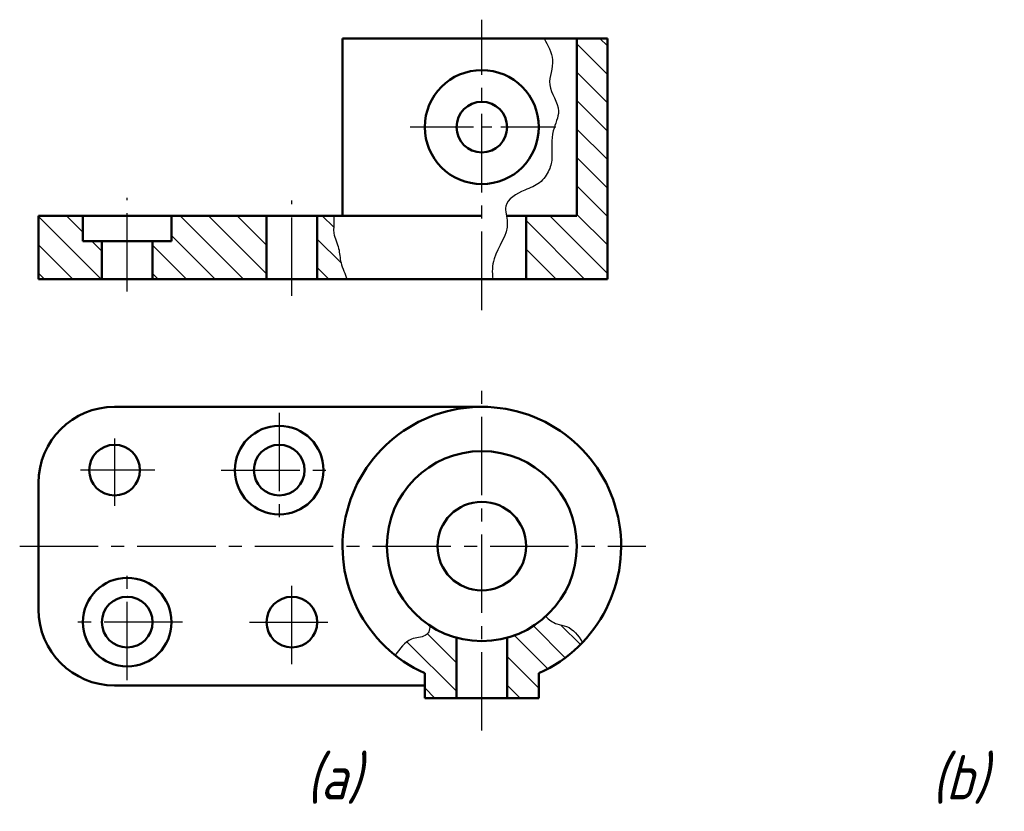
# Model space of a CAD drawing. Header units: millimetres. Extents: x 1106.3 to 1184.1, y -54.1 to 8.4.
import ezdxf

# ---------------------------------------------------------------- set-up
doc = ezdxf.new("R2010")
doc.units = ezdxf.units.MM
doc.header["$LTSCALE"] = 0.65
doc.linetypes.add('CENTER2', pattern=[28.575, 19.05, -3.175, 3.175, -3.175])
doc.layers.add('剖面线层', color=7, linetype='Continuous')
doc.layers.add('细实线层', color=7, linetype='Continuous')
for name, color, linetype, lineweight in [('文字层', 227, 'Continuous', 20), ('点画线层', 3, 'CENTER2', 25), ('粗实线层', 7, 'Continuous', 50)]:
    doc.layers.add(name, color=color, linetype=linetype, lineweight=lineweight)
doc.styles.add('工程斜体', font='gbeitc.shx', dxfattribs={"bigfont": 'gbcbig.shx'})
pattern_1 = [(135, (-1126.815, 25.128), (-1.122532, -1.122532), [])]

# ---------------------------------------------------------------- blocks, each defined once
blk = doc.blocks.new('ere')
at = {"layer": '剖面线层', "ltscale": 0.5}
h = blk.add_hatch(dxfattribs=at)
h.set_pattern_fill('ANSI31', scale=0.5, angle=90, style=0)
h.set_pattern_definition(pattern_1)
h.paths.add_polyline_path([(-15.5, 16.083), (-15.5, 18.083), (-19, 18.083), (-19, 13.083), (-14, 13.083), (-14, 16.083)])
h.paths.add_polyline_path([(-1, 13.083), (-1, 18.083), (-8.5, 18.083), (-8.5, 16.083), (-10, 16.083), (-10, 13.083)])
edge = h.paths.add_edge_path()
edge.add_line((3, 13.083), (5.329, 13.083))
edge.add_spline(control_points=[(5.329, 13.083), (5.225, 13.489), (4.78, 14.329), (4.785, 15.55), (4.207, 16.612), (4.344, 17.512), (4.308, 17.966), (4.293, 18.083)], knot_values=[1.77791, 1.77791, 1.77791, 1.77791, 3.062164, 4.21096, 5.481906, 6.495749, 6.855645, 6.855645, 6.855645, 6.855645], degree=3, periodic=0)
edge.add_line((4.293, 18.083), (3, 18.083))
edge.add_line((3, 18.083), (3, 13.083))
h.paths.add_polyline_path([(25.913, 32.083), (23.5, 32.083), (23.5, 18.083), (19.5, 18.083), (19.5, 13.083), (25.913, 13.083)])
h = blk.add_hatch(dxfattribs=at)
h.set_pattern_fill('ANSI31', scale=0.5, angle=90, style=0)
h.set_pattern_definition(pattern_1)
edge = h.paths.add_edge_path()
edge.add_line((11.5, -18.037), (11.5, -20))
edge.add_line((11.5, -20), (14, -20))
edge.add_line((14, -20), (14, -15.228))
edge.add_arc((16, -8), 7.5, 236.93916, 254.53399, ccw=False)
edge.add_spline(control_points=[(11.909, -14.286), (11.897, -14.645), (11.678, -15.199), (10.106, -15.226), (9.522, -16.114), (9.162, -16.616)], knot_values=[1.664158, 1.664158, 1.664158, 1.664158, 2.769835, 3.871153, 5.633997, 5.633997, 5.633997, 5.633997], degree=3, periodic=0)
edge.add_arc((16, -8), 11, 231.56336, 245.85226)
edge = h.paths.add_edge_path()
edge.add_arc((16, -8), 11, 294.14774, 316.26294)
edge.add_spline(control_points=[(23.948, -15.605), (23.588, -15.03), (23.072, -14.332), (21.792, -14.179), (21.301, -13.815), (21.046, -13.549)], knot_values=[1.335872, 1.335872, 1.335872, 1.335872, 3.116388, 3.901653, 5.000377, 5.000377, 5.000377, 5.000377], degree=3, periodic=0)
edge.add_arc((16, -8), 7.5, 285.46601, 312.28224, ccw=False)
edge.add_line((18, -15.228), (18, -20))
edge.add_line((18, -20), (20.5, -20))
edge.add_line((20.5, -20), (20.5, -18.037))
blk.add_open_spline([(20.912, 32.083), (21.195, 31.544), (21.95, 30.325), (20.895, 28.327), (22.466, 26.593), (21.418, 24.709), (21.605, 22.674), (21.419, 21.801), (20.666, 20.589), (19.21, 20.085), (17.545, 19.168), (18.396, 16.892), (16.843, 15.212), (16.794, 13.624), (16.87, 13.083)], degree=3, knots=[4.171662, 4.171662, 4.171662, 4.171662, 5.909871, 7.888032, 10.080891, 11.600929, 13.538281, 15.110581, 16.502676, 17.795594, 19.764547, 21.041002, 24.111914, 25.708592, 25.708592, 25.708592, 25.708592], dxfattribs=at)
at = {"layer": '点画线层', "color": 7, "ltscale": 0.5}
for p, q in [((16, 10.64), (16, 33.564)), ((-12, 12.1), (-12, 19.509)), ((1, 11.764), (1, 19.281)), ((16, -22.562), (16, 5.112)), ((0, 2.538), (0, -6.216)), ((-13, 0.507), (-13, -4.809)), ((-9.821, -2), (-15.696, -2)), ((-4.575, -2), (4.609, -2)), ((-20.491, -8), (28.937, -8)), ((-12, -18.591), (-12, -9.748)), ((1, -17.321), (1, -10.885)), ((-7.634, -14), (-16.278, -14)), ((-2.348, -14), (4.416, -14))]:
    blk.add_line(p, q, dxfattribs=at)
at = {"layer": '点画线层', "color": 7, "ltscale": 0.35}
for p, q in [((14.669, 25.083), (10.297, 25.083)), ((21.835, 25.083), (14.669, 25.083))]:
    blk.add_line(p, q, dxfattribs=at)
at = {"layer": '粗实线层', "color": 7, "ltscale": 0.5}
for p, q in [((25.913, 32.083), (5, 32.083)), ((5, 32.083), (5, 18.083)), ((23.5, 32.083), (23.5, 18.083)), ((25.913, 13.083), (25.913, 32.083)), ((-19, 13.083), (-19, 18.083)), ((-19, 18.083), (16, 18.083)), ((-15.5, 16.083), (-15.5, 18.083)), ((-8.5, 16.083), (-8.5, 18.083)), ((-1, 18.083), (-1, 13.083)), ((3, 18.083), (3, 13.083)), ((23.5, 18.083), (17.933, 18.083)), ((19.5, 13.083), (19.5, 18.083)), ((-8.5, 16.083), (-15.5, 16.083)), ((-14, 16.083), (-14, 13.083)), ((-10, 16.083), (-10, 13.083)), ((-19, 13.083), (25.913, 13.083)), ((16, 3), (-13, 3)), ((-19, -13), (-19, -3)), ((14, -20), (14, -15.228)), ((18, -20), (18, -15.228)), ((11.5, -20), (11.5, -18.037)), ((20.5, -18.037), (20.5, -20)), ((11.5, -19), (-13, -19)), ((20.5, -20), (11.5, -20))]:
    blk.add_line(p, q, dxfattribs=at)
for centre, radius in [((16, 25.083), 4.5), ((16, 25.083), 2), ((0, -2), 3.5), ((-13, -2), 2), ((0, -2), 2), ((16, -8), 7.5), ((16, -8), 3.5), ((-12, -14), 3.5), ((-12, -14), 2), ((1, -14), 2)]:
    blk.add_circle(centre, radius, dxfattribs=at)
for centre, radius, start, end in [((-13, -3), 6, 90, 180), ((16, -8), 11, 294.14774, 245.85226), ((-13, -13), 6, 180, 270)]:
    blk.add_arc(centre, radius, start, end, dxfattribs=at)
at = {"layer": '细实线层', "color": 7, "ltscale": 0.5}
for points, knots in [([(4.293, 18.083), (4.308, 17.966), (4.344, 17.512), (4.207, 16.612), (4.785, 15.55), (4.78, 14.329), (5.225, 13.489), (5.329, 13.083)], [1.77791, 1.77791, 1.77791, 1.77791, 2.137806, 3.151649, 4.422594, 5.571391, 6.855645, 6.855645, 6.855645, 6.855645]), ([(21.046, -13.549), (21.301, -13.815), (21.792, -14.179), (23.072, -14.332), (23.588, -15.03), (23.948, -15.605)], [1.335872, 1.335872, 1.335872, 1.335872, 2.434596, 3.219861, 5.000377, 5.000377, 5.000377, 5.000377]), ([(11.909, -14.286), (11.897, -14.645), (11.678, -15.199), (10.106, -15.226), (9.522, -16.114), (9.162, -16.616)], [1.664158, 1.664158, 1.664158, 1.664158, 2.769835, 3.871153, 5.633997, 5.633997, 5.633997, 5.633997])]:
    blk.add_open_spline(points, degree=3, knots=knots, dxfattribs=at)
at = {"layer": '文字层', "color": 7, "ltscale": 0.5, "char_height": 3.5, "attachment_point": 1, "style": '工程斜体'}
for s, insert, width in [('(a)', (2.135, -24.499), 20.49341), ('(b)', (51.515, -24.499), 28.87379)]:
    blk.add_mtext(s, dxfattribs=dict(at, insert=insert, width=width))

msp = doc.modelspace()

# ---------------------------------------------------------------- block references
at = {"layer": '点画线层', "color": 7}
msp.add_blockref('ere', (1126.815, -25.128), dxfattribs=at)

doc.saveas('drawing.dxf')
